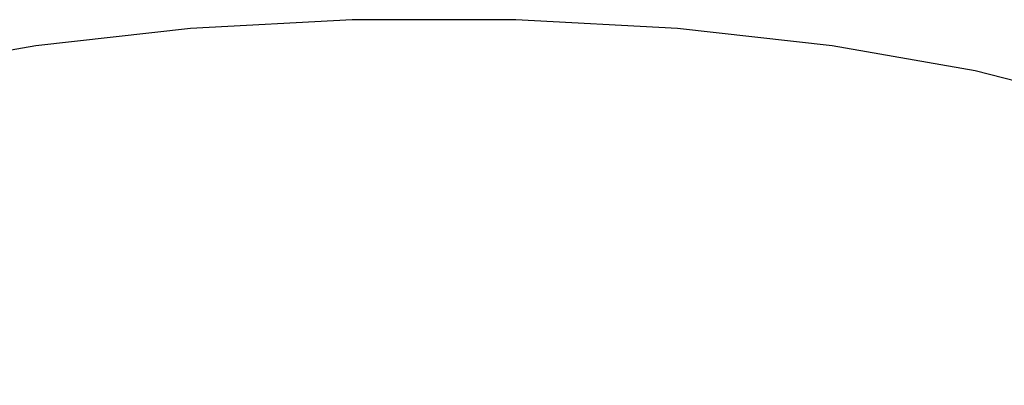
# Model space of a CAD drawing. Header units: millimetres. Extents: x 3935.343 to 3935.388, y 1757.192 to 1757.346.
# Tile 3 of 5: x 3935.35999 to 3935.37247, y 1757.26267 to 1757.2673. Entities that reach past the tile are written whole.
import ezdxf

# ---------------------------------------------------------------- set-up
doc = ezdxf.new("R2010")
doc.units = ezdxf.units.MM
doc.layers.add('SANINDUSA', color=3, linetype='Continuous')

msp = doc.modelspace()

# ---------------------------------------------------------------- linework, layer by layer
at = {"layer": 'SANINDUSA', "flags": 128}
msp.add_lwpolyline([(3935.377237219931, 1757.262665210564), (3935.377476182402, 1757.263279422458), (3935.377388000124, 1757.263935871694), (3935.376950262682, 1757.264578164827), (3935.376175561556, 1757.26518782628), (3935.375086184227, 1757.265747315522), (3935.373713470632, 1757.266240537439), (3935.372096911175, 1757.266653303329), (3935.370283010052, 1757.266973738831), (3935.36832395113, 1757.267192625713), (3935.366276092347, 1757.267303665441), (3935.364198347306, 1757.267303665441), (3935.362150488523, 1757.267192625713), (3935.360191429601, 1757.266973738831), (3935.358377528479, 1757.266653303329), (3935.356760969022, 1757.266240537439), (3935.355388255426, 1757.265747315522), (3935.354298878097, 1757.26518782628), (3935.353524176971, 1757.264578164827), (3935.353086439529, 1757.263935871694), (3935.352998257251, 1757.263279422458), (3935.353237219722, 1757.262665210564)], dxfattribs=at)

doc.saveas('drawing.dxf')
